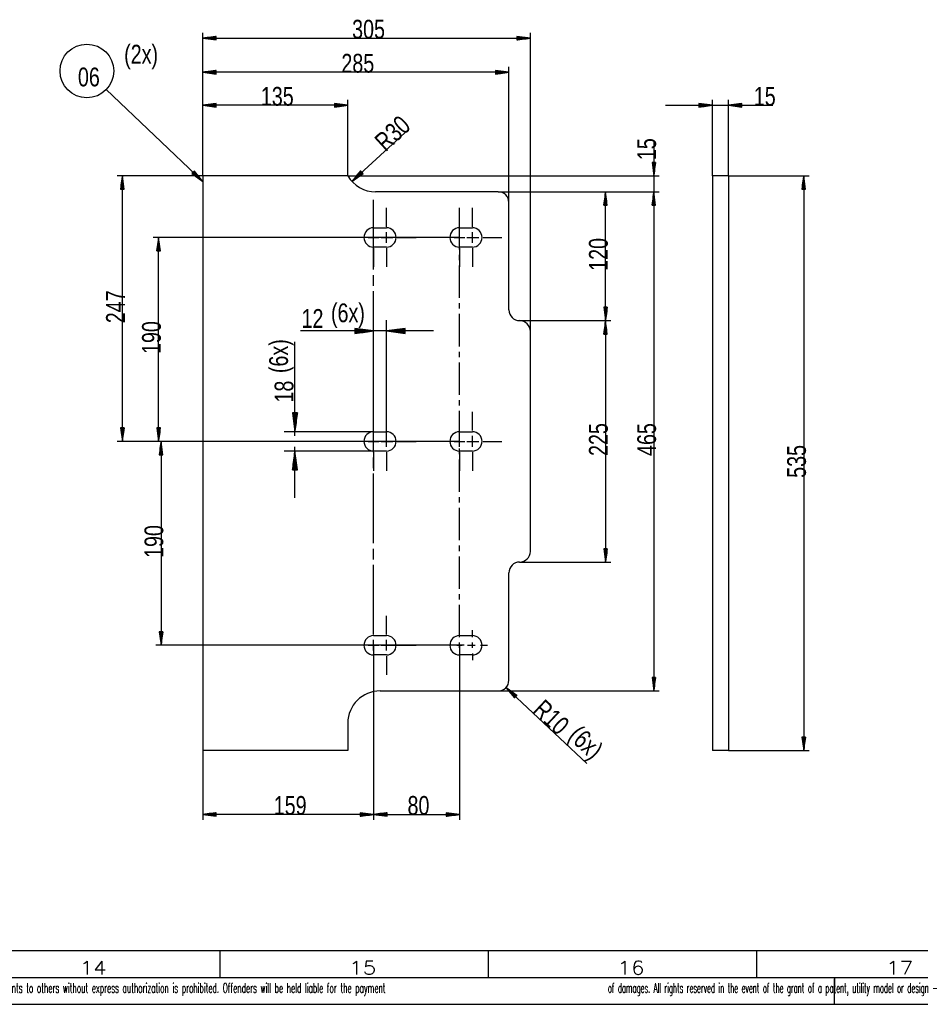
# Model space of a CAD drawing. Header units: millimetres. Extents: x -6 to 1189, y -6 to 841.
# Tile 17 of 23: x 657 to 825, y 0 to 183. Entities that reach past the tile are written whole.
import ezdxf

# ---------------------------------------------------------------- set-up
doc = ezdxf.new("R2010")
doc.units = ezdxf.units.MM
doc.layers.add('201', color=7, linetype='Continuous')
doc.styles.add('SEACAD_Arial', font='arial.ttf', dxfattribs={"width": 0.75})
doc.styles.add('SEACAD_simplex_shx', font='simplex.shx', dxfattribs={"width": 1.025})

msp = doc.modelspace()

# ---------------------------------------------------------------- linework, layer by layer
at = {"layer": '201', "color": 7, "linetype": 'Continuous'}
for p, q in [((691.36, 154.37), (691.36, 181.03)), ((693.86, 180.36), (691.36, 180.03)), ((691.36, 180.03), (752.36, 180.03)), ((691.36, 180.03), (693.86, 179.7)), ((693.86, 180.03), (691.36, 180.03)), ((693.86, 180.03), (691.36, 180.03)), ((693.86, 180.08), (691.75, 180.08)), ((693.86, 179.98), (691.75, 179.98)), ((693.86, 180.13), (692.13, 180.13)), ((693.86, 179.93), (692.13, 179.93)), ((693.86, 180.18), (692.52, 180.18)), ((693.86, 179.88), (692.52, 179.88)), ((693.86, 180.23), (692.91, 180.23)), ((693.86, 179.83), (692.91, 179.83)), ((693.86, 180.28), (693.29, 180.28)), ((693.86, 180.34), (693.68, 180.34)), ((693.86, 180.34), (693.68, 180.34)), ((693.86, 179.7), (693.86, 180.36)), ((752.36, 180.03), (749.86, 180.36)), ((749.86, 180.36), (749.86, 179.7)), ((749.86, 180.34), (750.05, 180.34)), ((749.86, 180.34), (750.05, 180.34)), ((749.86, 180.28), (750.43, 180.28)), ((749.86, 180.23), (750.82, 180.23)), ((749.86, 180.18), (751.2, 180.18)), ((749.86, 180.13), (751.59, 180.13)), ((749.86, 180.08), (751.98, 180.08)), ((749.86, 179.7), (752.36, 180.03)), ((749.86, 180.03), (752.36, 180.03)), ((749.86, 180.03), (752.36, 180.03)), ((749.86, 179.98), (751.98, 179.98)), ((749.86, 179.93), (751.59, 179.93)), ((749.86, 179.88), (751.2, 179.88)), ((749.86, 179.83), (750.82, 179.83)), ((752.36, 125.4), (752.36, 181.03)), ((693.86, 179.78), (693.29, 179.78)), ((693.86, 179.73), (693.68, 179.73)), ((693.86, 179.73), (693.68, 179.73)), ((749.86, 179.78), (750.43, 179.78)), ((749.86, 179.73), (750.05, 179.73)), ((749.86, 179.73), (750.05, 179.73)), ((691.36, 154.37), (691.36, 174.68)), ((748.36, 149.4), (748.36, 174.68)), ((693.86, 174.01), (691.36, 173.68)), ((748.36, 173.68), (691.36, 173.68)), ((691.36, 173.68), (693.86, 173.35)), ((693.86, 173.68), (691.36, 173.68)), ((693.86, 173.68), (691.36, 173.68)), ((693.86, 173.73), (691.75, 173.73)), ((693.86, 173.63), (691.75, 173.63)), ((693.86, 173.78), (692.13, 173.78)), ((693.86, 173.57), (692.13, 173.57)), ((693.86, 173.83), (692.52, 173.83)), ((693.86, 173.52), (692.52, 173.52)), ((693.86, 173.88), (692.91, 173.88)), ((693.86, 173.47), (692.91, 173.47)), ((693.86, 173.93), (693.29, 173.93)), ((693.86, 173.42), (693.29, 173.42)), ((693.86, 173.98), (693.68, 173.98)), ((693.86, 173.98), (693.68, 173.98)), ((693.86, 173.37), (693.68, 173.37)), ((693.86, 173.37), (693.68, 173.37)), ((693.86, 173.35), (693.86, 174.01)), ((748.36, 173.68), (745.86, 174.01)), ((745.86, 174.01), (745.86, 173.35)), ((745.86, 173.98), (746.05, 173.98)), ((745.86, 173.98), (746.05, 173.98)), ((745.86, 173.93), (746.43, 173.93)), ((745.86, 173.88), (746.82, 173.88)), ((745.86, 173.83), (747.2, 173.83)), ((745.86, 173.78), (747.59, 173.78)), ((745.86, 173.73), (747.98, 173.73)), ((745.86, 173.35), (748.36, 173.68)), ((745.86, 173.68), (748.36, 173.68)), ((745.86, 173.68), (748.36, 173.68)), ((745.86, 173.63), (747.98, 173.63)), ((745.86, 173.57), (747.59, 173.57)), ((745.86, 173.52), (747.2, 173.52)), ((745.86, 173.47), (746.82, 173.47)), ((745.86, 173.42), (746.43, 173.42)), ((745.86, 173.37), (746.05, 173.37)), ((745.86, 173.37), (746.05, 173.37)), ((691.36, 153.3), (673.37, 170.47)), ((691.36, 154.37), (691.36, 168.52)), ((693.86, 167.85), (691.36, 167.52)), ((718.36, 167.52), (691.36, 167.52)), ((691.36, 167.52), (693.86, 167.19)), ((693.86, 167.52), (691.36, 167.52)), ((693.86, 167.52), (691.36, 167.52)), ((693.86, 167.57), (691.75, 167.57)), ((693.86, 167.47), (691.75, 167.47)), ((693.86, 167.62), (692.13, 167.62)), ((693.86, 167.42), (692.13, 167.42)), ((693.86, 167.67), (692.52, 167.67)), ((693.86, 167.37), (692.52, 167.37)), ((693.86, 167.72), (692.91, 167.72)), ((693.86, 167.32), (692.91, 167.32)), ((693.86, 167.77), (693.29, 167.77)), ((693.86, 167.27), (693.29, 167.27)), ((693.86, 167.82), (693.68, 167.82)), ((693.86, 167.82), (693.68, 167.82)), ((693.86, 167.22), (693.68, 167.22)), ((693.86, 167.22), (693.68, 167.22)), ((693.86, 167.19), (693.86, 167.85)), ((718.36, 167.52), (715.86, 167.85)), ((715.86, 167.85), (715.86, 167.19)), ((715.86, 167.82), (716.05, 167.82)), ((715.86, 167.82), (716.05, 167.82)), ((715.86, 167.77), (716.43, 167.77)), ((715.86, 167.72), (716.82, 167.72)), ((715.86, 167.67), (717.2, 167.67)), ((715.86, 167.62), (717.59, 167.62)), ((715.86, 167.57), (717.98, 167.57)), ((715.86, 167.19), (718.36, 167.52)), ((715.86, 167.52), (718.36, 167.52)), ((715.86, 167.52), (718.36, 167.52)), ((715.86, 167.47), (717.98, 167.47)), ((715.86, 167.42), (717.59, 167.42)), ((715.86, 167.37), (717.2, 167.37)), ((715.86, 167.32), (716.82, 167.32)), ((715.86, 167.27), (716.43, 167.27)), ((715.86, 167.22), (716.05, 167.22)), ((715.86, 167.22), (716.05, 167.22)), ((718.36, 154.37), (718.36, 168.52)), ((777.52, 167.52), (797.53, 167.52)), ((786.27, 167.52), (783.77, 167.85)), ((783.77, 167.85), (783.77, 167.19)), ((783.77, 167.82), (783.96, 167.82)), ((783.77, 167.82), (783.96, 167.82)), ((783.77, 167.77), (784.34, 167.77)), ((783.77, 167.72), (784.73, 167.72)), ((783.77, 167.67), (785.11, 167.67)), ((783.77, 167.62), (785.5, 167.62)), ((783.77, 167.57), (785.89, 167.57)), ((783.77, 167.19), (786.27, 167.52)), ((783.77, 167.52), (786.27, 167.52)), ((783.77, 167.52), (786.27, 167.52)), ((783.77, 167.47), (785.89, 167.47)), ((783.77, 167.42), (785.5, 167.42)), ((783.77, 167.37), (785.11, 167.37)), ((783.77, 167.32), (784.73, 167.32)), ((783.77, 167.27), (784.34, 167.27)), ((783.77, 167.22), (783.96, 167.22)), ((783.77, 167.22), (783.96, 167.22)), ((786.27, 154.37), (786.27, 168.52)), ((789.27, 154.37), (789.27, 168.52)), ((791.77, 167.85), (789.27, 167.52)), ((789.27, 167.52), (791.77, 167.19)), ((791.77, 167.52), (789.27, 167.52)), ((791.77, 167.52), (789.27, 167.52)), ((791.77, 167.57), (789.66, 167.57)), ((791.77, 167.47), (789.66, 167.47)), ((791.77, 167.62), (790.04, 167.62)), ((791.77, 167.42), (790.04, 167.42)), ((791.77, 167.67), (790.43, 167.67)), ((791.77, 167.37), (790.43, 167.37)), ((791.77, 167.72), (790.82, 167.72)), ((791.77, 167.32), (790.82, 167.32)), ((791.77, 167.77), (791.2, 167.77)), ((791.77, 167.27), (791.2, 167.27)), ((791.77, 167.82), (791.59, 167.82)), ((791.77, 167.82), (791.59, 167.82)), ((791.77, 167.22), (791.59, 167.22)), ((791.77, 167.22), (791.59, 167.22)), ((791.77, 167.19), (791.77, 167.85)), ((719.12, 153.34), (729.72, 163.08)), ((775.36, 160.88), (775.36, 142.65)), ((775.69, 156.87), (775.03, 156.87)), ((775.03, 156.87), (775.36, 154.37)), ((775.06, 156.87), (775.06, 156.68)), ((775.06, 156.87), (775.06, 156.68)), ((775.11, 156.87), (775.11, 156.3)), ((775.16, 156.87), (775.16, 155.91)), ((775.21, 156.87), (775.21, 155.53)), ((775.26, 156.87), (775.26, 155.14)), ((775.31, 156.87), (775.31, 154.76)), ((775.36, 154.37), (775.69, 156.87)), ((775.36, 156.87), (775.36, 154.37)), ((775.36, 156.87), (775.36, 154.37)), ((775.41, 156.87), (775.41, 154.76)), ((775.46, 156.87), (775.46, 155.14)), ((775.51, 156.87), (775.51, 155.53)), ((775.56, 156.87), (775.56, 155.91)), ((775.62, 156.87), (775.62, 156.3)), ((775.67, 156.87), (775.67, 156.68)), ((775.67, 156.87), (775.67, 156.68)), ((691.36, 154.37), (675.36, 154.37)), ((676.36, 154.37), (676.03, 151.87)), ((676.36, 104.9), (676.36, 154.37)), ((676.69, 151.87), (676.36, 154.37)), ((676.36, 151.87), (676.36, 154.37)), ((676.36, 151.87), (676.36, 154.37)), ((689.78, 155.26), (689.33, 154.79)), ((689.33, 154.79), (691.36, 153.3)), ((689.34, 154.8), (689.48, 154.68)), ((689.34, 154.8), (689.48, 154.68)), ((689.38, 154.84), (689.79, 154.45)), ((689.41, 154.88), (690.1, 154.22)), ((689.45, 154.91), (690.42, 153.99)), ((689.48, 154.95), (690.73, 153.76)), ((689.52, 154.99), (691.05, 153.53)), ((689.55, 155.03), (691.36, 153.3)), ((689.55, 155.03), (691.36, 153.3)), ((689.59, 155.06), (691.12, 153.6)), ((689.62, 155.1), (690.87, 153.91)), ((689.66, 155.14), (690.63, 154.21)), ((689.69, 155.17), (690.39, 154.51)), ((689.73, 155.21), (690.14, 154.81)), ((689.76, 155.25), (689.9, 155.12)), ((689.76, 155.25), (689.9, 155.12)), ((691.36, 153.3), (689.78, 155.26)), ((691.36, 154.37), (691.36, 47.3)), ((718.36, 154.37), (691.36, 154.37)), ((718.36, 154.37), (776.36, 154.37)), ((720.74, 155.28), (719.12, 153.34)), ((720.96, 155.03), (719.12, 153.34)), ((720.96, 155.03), (719.12, 153.34)), ((719.12, 153.34), (721.19, 154.79)), ((720.93, 155.07), (719.37, 153.64)), ((721, 155), (719.44, 153.56)), ((720.89, 155.11), (719.62, 153.94)), ((721.03, 154.96), (719.76, 153.79)), ((720.86, 155.15), (719.87, 154.24)), ((721.07, 154.92), (720.08, 154.01)), ((720.83, 155.18), (720.12, 154.54)), ((720.79, 155.22), (720.37, 154.83)), ((721.1, 154.88), (720.4, 154.24)), ((720.76, 155.26), (720.62, 155.13)), ((720.76, 155.26), (720.62, 155.13)), ((721.13, 154.85), (720.71, 154.46)), ((721.19, 154.79), (720.74, 155.28)), ((721.17, 154.81), (721.03, 154.68)), ((721.17, 154.81), (721.03, 154.68)), ((786.27, 154.37), (786.27, 47.3)), ((789.27, 154.37), (786.27, 154.37)), ((789.27, 154.37), (804.29, 154.37)), ((789.27, 154.37), (789.27, 47.3)), ((803.29, 154.37), (802.96, 151.87)), ((803.29, 154.37), (803.29, 47.3)), ((803.62, 151.87), (803.29, 154.37)), ((803.29, 151.87), (803.29, 154.37)), ((803.29, 151.87), (803.29, 154.37)), ((676.11, 151.87), (676.11, 152.44)), ((676.16, 151.87), (676.16, 152.83)), ((676.21, 151.87), (676.21, 153.21)), ((676.26, 151.87), (676.26, 153.6)), ((676.31, 151.87), (676.31, 153.98)), ((676.41, 151.87), (676.41, 153.98)), ((676.46, 151.87), (676.46, 153.6)), ((676.51, 151.87), (676.51, 153.21)), ((676.56, 151.87), (676.56, 152.83)), ((676.62, 151.87), (676.62, 152.44)), ((803.04, 151.87), (803.04, 152.44)), ((803.09, 151.87), (803.09, 152.83)), ((803.14, 151.87), (803.14, 153.21)), ((803.19, 151.87), (803.19, 153.6)), ((803.24, 151.87), (803.24, 153.98)), ((803.34, 151.87), (803.34, 153.98)), ((803.39, 151.87), (803.39, 153.6)), ((803.44, 151.87), (803.44, 153.21)), ((803.49, 151.87), (803.49, 152.83)), ((803.55, 151.87), (803.55, 152.44)), ((676.03, 151.87), (676.69, 151.87)), ((676.06, 151.87), (676.06, 152.05)), ((676.06, 151.87), (676.06, 152.05)), ((676.67, 151.87), (676.67, 152.05)), ((676.67, 151.87), (676.67, 152.05)), ((746.36, 151.4), (723.54, 151.4)), ((746.36, 151.4), (767.37, 151.4)), ((746.36, 151.4), (776.36, 151.4)), ((746.36, 151.4), (776.36, 151.4)), ((766.37, 151.4), (766.05, 148.9)), ((766.27, 148.9), (766.27, 150.63)), ((766.32, 148.9), (766.32, 151.02)), ((766.37, 127.4), (766.37, 151.4)), ((766.7, 148.9), (766.37, 151.4)), ((766.37, 148.9), (766.37, 151.4)), ((766.37, 148.9), (766.37, 151.4)), ((766.43, 148.9), (766.43, 151.02)), ((766.48, 148.9), (766.48, 150.63)), ((775.36, 151.4), (775.03, 148.9)), ((775.36, 151.4), (775.03, 148.9)), ((775.26, 148.9), (775.26, 150.63)), ((775.26, 148.9), (775.26, 150.63)), ((775.31, 148.9), (775.31, 151.02)), ((775.31, 148.9), (775.31, 151.02)), ((775.36, 151.4), (775.36, 58.4)), ((775.69, 148.9), (775.36, 151.4)), ((775.36, 148.9), (775.36, 151.4)), ((775.36, 148.9), (775.36, 151.4)), ((775.69, 148.9), (775.36, 151.4)), ((775.36, 148.9), (775.36, 151.4)), ((775.36, 148.9), (775.36, 151.4)), ((775.41, 148.9), (775.41, 151.02)), ((775.41, 148.9), (775.41, 151.02)), ((775.46, 148.9), (775.46, 150.63)), ((775.46, 148.9), (775.46, 150.63)), ((802.96, 151.87), (803.62, 151.87)), ((802.99, 151.87), (802.99, 152.05)), ((802.99, 151.87), (802.99, 152.05)), ((803.6, 151.87), (803.6, 152.05)), ((803.6, 151.87), (803.6, 152.05)), ((723.16, 136.9), (723.16, 149.9)), ((748.36, 129.4), (748.36, 149.4)), ((766.05, 148.9), (766.7, 148.9)), ((766.07, 148.9), (766.07, 149.09)), ((766.07, 148.9), (766.07, 149.09)), ((766.12, 148.9), (766.12, 149.47)), ((766.17, 148.9), (766.17, 149.86)), ((766.22, 148.9), (766.22, 150.24)), ((766.53, 148.9), (766.53, 150.24)), ((766.58, 148.9), (766.58, 149.86)), ((766.63, 148.9), (766.63, 149.47)), ((766.68, 148.9), (766.68, 149.09)), ((766.68, 148.9), (766.68, 149.09)), ((775.03, 148.9), (775.69, 148.9)), ((775.03, 148.9), (775.69, 148.9)), ((775.06, 148.9), (775.06, 149.09)), ((775.06, 148.9), (775.06, 149.09)), ((775.06, 148.9), (775.06, 149.09)), ((775.06, 148.9), (775.06, 149.09)), ((775.11, 148.9), (775.11, 149.47)), ((775.11, 148.9), (775.11, 149.47)), ((775.16, 148.9), (775.16, 149.86)), ((775.16, 148.9), (775.16, 149.86)), ((775.21, 148.9), (775.21, 150.24)), ((775.21, 148.9), (775.21, 150.24)), ((775.51, 148.9), (775.51, 150.24)), ((775.51, 148.9), (775.51, 150.24)), ((775.56, 148.9), (775.56, 149.86)), ((775.56, 148.9), (775.56, 149.86)), ((775.62, 148.9), (775.62, 149.47)), ((775.62, 148.9), (775.62, 149.47)), ((775.67, 148.9), (775.67, 149.09)), ((775.67, 148.9), (775.67, 149.09)), ((775.67, 148.9), (775.67, 149.09)), ((775.67, 148.9), (775.67, 149.09)), ((723.16, 144.9), (723.16, 148.4)), ((725.56, 144.9), (725.56, 148.4)), ((739.16, 144.9), (739.16, 148.4)), ((741.56, 144.9), (741.56, 148.4)), ((739.16, 140.67), (739.16, 146.7)), ((723.16, 144.7), (725.56, 144.7)), ((723.16, 141.9), (723.16, 143.9)), ((725.56, 141.9), (725.56, 143.9)), ((739.16, 144.7), (741.56, 144.7)), ((739.16, 141.9), (739.16, 143.9)), ((741.56, 141.9), (741.56, 143.9)), ((739.16, 142.9), (682.11, 142.9)), ((683.11, 142.9), (682.78, 140.4)), ((682.91, 140.4), (682.91, 141.36)), ((682.96, 140.4), (682.96, 141.74)), ((683.01, 140.4), (683.01, 142.13)), ((683.06, 140.4), (683.06, 142.52)), ((683.11, 104.9), (683.11, 142.9)), ((683.44, 140.4), (683.11, 142.9)), ((683.11, 140.4), (683.11, 142.9)), ((683.11, 140.4), (683.11, 142.9)), ((683.16, 140.4), (683.16, 142.52)), ((683.21, 140.4), (683.21, 142.13)), ((683.26, 140.4), (683.26, 141.74)), ((683.31, 140.4), (683.31, 141.36)), ((721.16, 142.9), (717.66, 142.9)), ((722.16, 142.9), (724.16, 142.9)), ((724.56, 142.9), (726.56, 142.9)), ((725.16, 142.9), (726.76, 142.9)), ((727.56, 142.9), (731.06, 142.9)), ((737.16, 142.9), (733.66, 142.9)), ((738.16, 142.9), (740.16, 142.9)), ((740.56, 142.9), (742.56, 142.9)), ((741.16, 142.9), (742.76, 142.9)), ((743.56, 142.9), (747.06, 142.9)), ((682.78, 140.4), (683.44, 140.4)), ((682.8, 140.4), (682.8, 140.59)), ((682.8, 140.4), (682.8, 140.59)), ((682.86, 140.4), (682.86, 140.97)), ((683.36, 140.4), (683.36, 140.97)), ((683.41, 140.4), (683.41, 140.59)), ((683.41, 140.4), (683.41, 140.59)), ((725.56, 141.1), (723.16, 141.1)), ((723.16, 140.9), (723.16, 137.4)), ((725.56, 140.9), (725.56, 137.4)), ((741.56, 141.1), (739.16, 141.1)), ((739.16, 140.9), (739.16, 137.4)), ((739.16, 138.67), (739.16, 139.67)), ((741.56, 140.9), (741.56, 137.4)), ((739.16, 131.64), (739.16, 137.67)), ((723.16, 133.9), (723.16, 135.9)), ((723.16, 119.9), (723.16, 132.9)), ((739.16, 129.64), (739.16, 130.64)), ((739.16, 122.6), (739.16, 128.64)), ((766.7, 129.9), (766.05, 129.9)), ((766.05, 129.9), (766.37, 127.4)), ((766.07, 129.9), (766.07, 129.72)), ((766.07, 129.9), (766.07, 129.72)), ((766.12, 129.9), (766.12, 129.33)), ((766.17, 129.9), (766.17, 128.95)), ((766.22, 129.9), (766.22, 128.56)), ((766.27, 129.9), (766.27, 128.17)), ((766.32, 129.9), (766.32, 127.79)), ((766.37, 127.4), (766.7, 129.9)), ((766.37, 129.9), (766.37, 127.4)), ((766.37, 129.9), (766.37, 127.4)), ((766.43, 129.9), (766.43, 127.79)), ((766.48, 129.9), (766.48, 128.17)), ((766.53, 129.9), (766.53, 128.56)), ((766.58, 129.9), (766.58, 128.95)), ((766.63, 129.9), (766.63, 129.33)), ((766.68, 129.9), (766.68, 129.72)), ((766.68, 129.9), (766.68, 129.72)), ((723.16, 104.9), (723.16, 127.47)), ((725.56, 104.9), (725.56, 127.47)), ((750.36, 127.4), (767.37, 127.4)), ((750.36, 127.4), (767.37, 127.4)), ((766.37, 127.4), (766.05, 124.9)), ((766.27, 124.9), (766.27, 126.63)), ((766.32, 124.9), (766.32, 127.02)), ((766.37, 127.4), (766.37, 82.4)), ((766.7, 124.9), (766.37, 127.4)), ((766.37, 124.9), (766.37, 127.4)), ((766.37, 124.9), (766.37, 127.4)), ((766.43, 124.9), (766.43, 127.02)), ((766.48, 124.9), (766.48, 126.63)), ((734.31, 125.47), (709.56, 125.47)), ((723.16, 125.47), (719.66, 125.93)), ((719.66, 125.93), (719.66, 125.01)), ((719.66, 125.93), (719.69, 125.93)), ((719.66, 125.93), (719.69, 125.93)), ((719.66, 125.88), (720.07, 125.88)), ((719.66, 125.82), (720.46, 125.82)), ((719.66, 125.77), (720.85, 125.77)), ((719.66, 125.72), (721.23, 125.72)), ((719.66, 125.67), (721.62, 125.67)), ((719.66, 125.62), (722, 125.62)), ((719.66, 125.57), (722.39, 125.57)), ((719.66, 125.52), (722.78, 125.52)), ((719.66, 125.01), (723.16, 125.47)), ((719.66, 125.47), (723.16, 125.47)), ((719.66, 125.47), (723.16, 125.47)), ((719.66, 125.42), (722.78, 125.42)), ((719.66, 125.37), (722.39, 125.37)), ((719.66, 125.32), (722, 125.32)), ((719.66, 125.27), (721.62, 125.27)), ((719.66, 125.21), (721.23, 125.21)), ((719.66, 125.16), (720.85, 125.16)), ((719.66, 125.11), (720.46, 125.11)), ((719.66, 125.06), (720.07, 125.06)), ((719.66, 125.01), (719.69, 125.01)), ((719.66, 125.01), (719.69, 125.01)), ((729.06, 125.93), (725.56, 125.47)), ((725.56, 125.47), (729.06, 125.01)), ((729.06, 125.47), (725.56, 125.47)), ((729.06, 125.47), (725.56, 125.47)), ((729.06, 125.52), (725.95, 125.52)), ((729.06, 125.42), (725.95, 125.42)), ((729.06, 125.57), (726.33, 125.57)), ((729.06, 125.37), (726.33, 125.37)), ((729.06, 125.62), (726.72, 125.62)), ((729.06, 125.32), (726.72, 125.32)), ((729.06, 125.67), (727.11, 125.67)), ((729.06, 125.27), (727.11, 125.27)), ((729.06, 125.72), (727.49, 125.72)), ((729.06, 125.21), (727.49, 125.21)), ((729.06, 125.77), (727.88, 125.77)), ((729.06, 125.16), (727.88, 125.16)), ((729.06, 125.82), (728.26, 125.82)), ((729.06, 125.11), (728.26, 125.11)), ((729.06, 125.88), (728.65, 125.88)), ((729.06, 125.06), (728.65, 125.06)), ((729.06, 125.93), (729.03, 125.93)), ((729.06, 125.93), (729.03, 125.93)), ((729.06, 125.01), (729.03, 125.01)), ((729.06, 125.01), (729.03, 125.01)), ((729.06, 125.01), (729.06, 125.93)), ((752.36, 84.4), (752.36, 125.4)), ((766.05, 124.9), (766.7, 124.9)), ((766.07, 124.9), (766.07, 125.09)), ((766.07, 124.9), (766.07, 125.09)), ((766.12, 124.9), (766.12, 125.47)), ((766.17, 124.9), (766.17, 125.86)), ((766.22, 124.9), (766.22, 126.24)), ((766.53, 124.9), (766.53, 126.24)), ((766.58, 124.9), (766.58, 125.86)), ((766.63, 124.9), (766.63, 125.47)), ((766.68, 124.9), (766.68, 125.09)), ((766.68, 124.9), (766.68, 125.09)), ((708.51, 105.9), (708.51, 123.43)), ((739.16, 120.6), (739.16, 121.6)), ((739.16, 113.57), (739.16, 119.6)), ((723.16, 116.9), (723.16, 118.9)), ((723.16, 102.9), (723.16, 115.9)), ((739.16, 111.57), (739.16, 112.57)), ((708.97, 110.2), (708.04, 110.2)), ((708.04, 110.2), (708.51, 106.7)), ((708.05, 110.2), (708.05, 110.17)), ((708.05, 110.2), (708.05, 110.17)), ((708.1, 110.2), (708.1, 109.79)), ((708.15, 110.2), (708.15, 109.4)), ((708.2, 110.2), (708.2, 109.02)), ((708.25, 110.2), (708.25, 108.63)), ((708.3, 110.2), (708.3, 108.25)), ((708.35, 110.2), (708.35, 107.86)), ((708.4, 110.2), (708.4, 107.47)), ((708.45, 110.2), (708.45, 107.09)), ((708.51, 106.7), (708.97, 110.2)), ((708.51, 110.2), (708.51, 106.7)), ((708.51, 110.2), (708.51, 106.7)), ((708.56, 110.2), (708.56, 107.09)), ((708.61, 110.2), (708.61, 107.47)), ((708.66, 110.2), (708.66, 107.86)), ((708.71, 110.2), (708.71, 108.25)), ((708.76, 110.2), (708.76, 108.63)), ((708.81, 110.2), (708.81, 109.02)), ((708.86, 110.2), (708.86, 109.4)), ((708.91, 110.2), (708.91, 109.79)), ((708.96, 110.2), (708.96, 110.17)), ((708.96, 110.2), (708.96, 110.17)), ((723.16, 106.9), (723.16, 110.4)), ((725.56, 106.9), (725.56, 110.4)), ((739.16, 104.54), (739.16, 110.57)), ((739.16, 106.9), (739.16, 110.4)), ((741.56, 106.9), (741.56, 110.4)), ((676.69, 107.4), (676.03, 107.4)), ((676.03, 107.4), (676.36, 104.9)), ((676.06, 107.4), (676.06, 107.22)), ((676.06, 107.4), (676.06, 107.22)), ((676.11, 107.4), (676.11, 106.83)), ((676.16, 107.4), (676.16, 106.45)), ((676.21, 107.4), (676.21, 106.06)), ((676.26, 107.4), (676.26, 105.67)), ((676.31, 107.4), (676.31, 105.29)), ((676.36, 104.9), (676.69, 107.4)), ((676.36, 107.4), (676.36, 104.9)), ((676.36, 107.4), (676.36, 104.9)), ((676.41, 107.4), (676.41, 105.29)), ((676.46, 107.4), (676.46, 105.67)), ((676.51, 107.4), (676.51, 106.06)), ((676.56, 107.4), (676.56, 106.45)), ((676.62, 107.4), (676.62, 106.83)), ((676.67, 107.4), (676.67, 107.22)), ((676.67, 107.4), (676.67, 107.22)), ((683.44, 107.4), (682.78, 107.4)), ((682.78, 107.4), (683.11, 104.9)), ((682.8, 107.4), (682.8, 107.22)), ((682.8, 107.4), (682.8, 107.22)), ((682.86, 107.4), (682.86, 106.83)), ((682.91, 107.4), (682.91, 106.45)), ((682.96, 107.4), (682.96, 106.06)), ((683.01, 107.4), (683.01, 105.67)), ((683.06, 107.4), (683.06, 105.29)), ((683.11, 104.9), (683.44, 107.4)), ((683.11, 107.4), (683.11, 104.9)), ((683.11, 107.4), (683.11, 104.9)), ((683.16, 107.4), (683.16, 105.29)), ((683.21, 107.4), (683.21, 105.67)), ((683.26, 107.4), (683.26, 106.06)), ((683.31, 107.4), (683.31, 106.45)), ((683.36, 107.4), (683.36, 106.83)), ((683.41, 107.4), (683.41, 107.22)), ((683.41, 107.4), (683.41, 107.22)), ((723.16, 106.7), (706.51, 106.7)), ((723.16, 106.7), (725.56, 106.7)), ((739.16, 106.7), (741.56, 106.7)), ((739.16, 104.9), (675.36, 104.9)), ((723.16, 104.9), (682.11, 104.9)), ((723.16, 104.9), (682.57, 104.9)), ((683.57, 104.9), (683.24, 102.4)), ((683.57, 104.9), (683.57, 66.9)), ((683.9, 102.4), (683.57, 104.9)), ((683.57, 102.4), (683.57, 104.9)), ((683.57, 102.4), (683.57, 104.9)), ((721.16, 104.9), (717.66, 104.9)), ((722.16, 104.9), (724.16, 104.9)), ((723.16, 103.9), (723.16, 105.9)), ((724.56, 104.9), (726.56, 104.9)), ((725.16, 104.9), (726.76, 104.9)), ((725.56, 103.9), (725.56, 105.9)), ((727.56, 104.9), (731.06, 104.9)), ((737.16, 104.9), (733.66, 104.9)), ((738.16, 104.9), (740.16, 104.9)), ((739.16, 103.9), (739.16, 105.9)), ((740.56, 104.9), (742.56, 104.9)), ((741.16, 104.9), (742.76, 104.9)), ((741.56, 103.9), (741.56, 105.9)), ((743.56, 104.9), (747.06, 104.9)), ((683.32, 102.4), (683.32, 102.97)), ((683.37, 102.4), (683.37, 103.36)), ((683.42, 102.4), (683.42, 103.74)), ((683.47, 102.4), (683.47, 104.13)), ((683.52, 102.4), (683.52, 104.52)), ((683.62, 102.4), (683.62, 104.52)), ((683.67, 102.4), (683.67, 104.13)), ((683.73, 102.4), (683.73, 103.74)), ((683.78, 102.4), (683.78, 103.36)), ((683.83, 102.4), (683.83, 102.97)), ((723.16, 103.1), (706.51, 103.1)), ((708.51, 103.1), (708.04, 99.6)), ((708.51, 94.35), (708.51, 103.9)), ((708.97, 99.6), (708.51, 103.1)), ((708.51, 99.6), (708.51, 103.1)), ((708.51, 99.6), (708.51, 103.1)), ((725.56, 103.1), (723.16, 103.1)), ((723.16, 102.9), (723.16, 99.4)), ((725.56, 102.9), (725.56, 99.4)), ((739.16, 102.54), (739.16, 103.54)), ((741.56, 103.1), (739.16, 103.1)), ((739.16, 102.9), (739.16, 99.4)), ((741.56, 102.9), (741.56, 99.4)), ((683.24, 102.4), (683.9, 102.4)), ((683.27, 102.4), (683.27, 102.59)), ((683.27, 102.4), (683.27, 102.59)), ((683.88, 102.4), (683.88, 102.59)), ((683.88, 102.4), (683.88, 102.59)), ((708.25, 99.6), (708.25, 101.17)), ((708.3, 99.6), (708.3, 101.56)), ((708.35, 99.6), (708.35, 101.94)), ((708.4, 99.6), (708.4, 102.33)), ((708.45, 99.6), (708.45, 102.72)), ((708.56, 99.6), (708.56, 102.72)), ((708.61, 99.6), (708.61, 102.33)), ((708.66, 99.6), (708.66, 101.94)), ((708.71, 99.6), (708.71, 101.56)), ((708.76, 99.6), (708.76, 101.17)), ((723.16, 99.9), (723.16, 101.9)), ((739.16, 95.5), (739.16, 101.54)), ((708.04, 99.6), (708.97, 99.6)), ((708.05, 99.6), (708.05, 99.63)), ((708.05, 99.6), (708.05, 99.63)), ((708.1, 99.6), (708.1, 100.02)), ((708.15, 99.6), (708.15, 100.4)), ((708.2, 99.6), (708.2, 100.79)), ((708.81, 99.6), (708.81, 100.79)), ((708.86, 99.6), (708.86, 100.4)), ((708.91, 99.6), (708.91, 100.02)), ((708.96, 99.6), (708.96, 99.63)), ((708.96, 99.6), (708.96, 99.63)), ((723.16, 85.9), (723.16, 98.9)), ((739.16, 93.5), (739.16, 94.5)), ((739.16, 86.47), (739.16, 92.5)), ((723.16, 82.9), (723.16, 84.9)), ((739.16, 84.47), (739.16, 85.47)), ((766.7, 84.9), (766.05, 84.9)), ((766.05, 84.9), (766.37, 82.4)), ((766.07, 84.9), (766.07, 84.72)), ((766.07, 84.9), (766.07, 84.72)), ((766.12, 84.9), (766.12, 84.33)), ((766.17, 84.9), (766.17, 83.95)), ((766.22, 84.9), (766.22, 83.56)), ((766.27, 84.9), (766.27, 83.17)), ((766.32, 84.9), (766.32, 82.79)), ((766.37, 82.4), (766.7, 84.9)), ((766.37, 84.9), (766.37, 82.4)), ((766.37, 84.9), (766.37, 82.4)), ((766.43, 84.9), (766.43, 82.79)), ((766.48, 84.9), (766.48, 83.17)), ((766.53, 84.9), (766.53, 83.56)), ((766.58, 84.9), (766.58, 83.95)), ((766.63, 84.9), (766.63, 84.33)), ((766.68, 84.9), (766.68, 84.72)), ((766.68, 84.9), (766.68, 84.72)), ((739.16, 77.44), (739.16, 83.47)), ((723.16, 68.9), (723.16, 81.9)), ((750.36, 82.4), (767.37, 82.4)), ((748.36, 60.4), (748.36, 80.4)), ((739.16, 75.44), (739.16, 76.44)), ((739.16, 68.4), (739.16, 74.44)), ((725.56, 68.9), (725.56, 72.4)), ((683.9, 69.4), (683.24, 69.4)), ((683.24, 69.4), (683.57, 66.9)), ((683.27, 69.4), (683.27, 69.22)), ((683.27, 69.4), (683.27, 69.22)), ((683.32, 69.4), (683.32, 68.83)), ((683.37, 69.4), (683.37, 68.45)), ((683.42, 69.4), (683.42, 68.06)), ((683.47, 69.4), (683.47, 67.67)), ((683.52, 69.4), (683.52, 67.29)), ((683.57, 66.9), (683.9, 69.4)), ((683.57, 69.4), (683.57, 66.9)), ((683.57, 69.4), (683.57, 66.9)), ((683.62, 69.4), (683.62, 67.29)), ((683.67, 69.4), (683.67, 67.67)), ((683.73, 69.4), (683.73, 68.06)), ((683.78, 69.4), (683.78, 68.45)), ((683.83, 69.4), (683.83, 68.83)), ((683.88, 69.4), (683.88, 69.22)), ((683.88, 69.4), (683.88, 69.22)), ((723.16, 68.7), (725.56, 68.7)), ((723.16, 65.9), (723.16, 67.9)), ((725.56, 65.9), (725.56, 67.9)), ((739.16, 68.7), (741.56, 68.7)), ((741.56, 68.4), (741.56, 69.7)), ((739.16, 66.9), (682.57, 66.9)), ((721.16, 66.9), (717.66, 66.9)), ((723.56, 66.9), (720.06, 66.9)), ((722.16, 66.9), (724.16, 66.9)), ((723.16, 66.9), (723.16, 34.37)), ((723.16, 66.9), (723.16, 34.37)), ((724.56, 66.9), (726.56, 66.9)), ((725.16, 66.9), (728.66, 66.9)), ((727.56, 66.9), (731.06, 66.9)), ((737.66, 66.9), (736.36, 66.9)), ((738.66, 66.9), (739.66, 66.9)), ((740.06, 66.9), (738.76, 66.9)), ((739.16, 66.4), (739.16, 67.4)), ((739.16, 66.9), (739.16, 34.37)), ((740.66, 66.9), (741.96, 66.9)), ((741.06, 66.9), (742.06, 66.9)), ((741.56, 66.4), (741.56, 67.4)), ((743.06, 66.9), (744.36, 66.9)), ((725.56, 65.1), (723.16, 65.1)), ((723.16, 64.9), (723.16, 61.4)), ((725.56, 64.9), (725.56, 61.4)), ((739.16, 65.4), (739.16, 64.1)), ((741.56, 65.1), (739.16, 65.1)), ((741.56, 65.4), (741.56, 64.1)), ((775.69, 60.9), (775.03, 60.9)), ((775.03, 60.9), (775.36, 58.4)), ((775.06, 60.9), (775.06, 60.72)), ((775.06, 60.9), (775.06, 60.72)), ((775.11, 60.9), (775.11, 60.33)), ((775.16, 60.9), (775.16, 59.95)), ((775.21, 60.9), (775.21, 59.56)), ((775.26, 60.9), (775.26, 59.17)), ((775.31, 60.9), (775.31, 58.79)), ((775.36, 58.4), (775.69, 60.9)), ((775.36, 60.9), (775.36, 58.4)), ((775.36, 60.9), (775.36, 58.4)), ((775.41, 60.9), (775.41, 58.79)), ((775.46, 60.9), (775.46, 59.17)), ((775.51, 60.9), (775.51, 59.56)), ((775.56, 60.9), (775.56, 59.95)), ((775.62, 60.9), (775.62, 60.33)), ((775.67, 60.9), (775.67, 60.72)), ((775.67, 60.9), (775.67, 60.72)), ((747.82, 59.03), (762.86, 44.9)), ((747.82, 59.03), (749.42, 57.08)), ((749.87, 57.56), (747.82, 59.03)), ((749.64, 57.32), (747.82, 59.03)), ((749.64, 57.32), (747.82, 59.03)), ((749.61, 57.28), (748.07, 58.73)), ((749.68, 57.36), (748.14, 58.81)), ((724.36, 58.4), (746.36, 58.4)), ((746.36, 58.4), (776.36, 58.4)), ((749.57, 57.25), (748.31, 58.43)), ((749.71, 57.39), (748.45, 58.58)), ((749.54, 57.21), (748.56, 58.13)), ((749.75, 57.43), (748.77, 58.35)), ((749.5, 57.17), (748.8, 57.83)), ((749.47, 57.14), (749.05, 57.53)), ((749.78, 57.47), (749.08, 58.12)), ((749.43, 57.1), (749.3, 57.23)), ((749.43, 57.1), (749.3, 57.23)), ((749.82, 57.51), (749.4, 57.9)), ((749.42, 57.08), (749.87, 57.56)), ((749.85, 57.54), (749.72, 57.67)), ((749.85, 57.54), (749.72, 57.67)), ((718.36, 52.4), (718.36, 47.3)), ((803.62, 49.8), (802.96, 49.8)), ((802.96, 49.8), (803.29, 47.3)), ((802.99, 49.8), (802.99, 49.62)), ((802.99, 49.8), (802.99, 49.62)), ((803.04, 49.8), (803.04, 49.23)), ((803.09, 49.8), (803.09, 48.85)), ((803.14, 49.8), (803.14, 48.46)), ((803.19, 49.8), (803.19, 48.07)), ((803.24, 49.8), (803.24, 47.69)), ((803.29, 47.3), (803.62, 49.8)), ((803.29, 49.8), (803.29, 47.3)), ((803.29, 49.8), (803.29, 47.3)), ((803.34, 49.8), (803.34, 47.69)), ((803.39, 49.8), (803.39, 48.07)), ((803.44, 49.8), (803.44, 48.46)), ((803.49, 49.8), (803.49, 48.85)), ((803.55, 49.8), (803.55, 49.23)), ((803.6, 49.8), (803.6, 49.62)), ((803.6, 49.8), (803.6, 49.62)), ((691.36, 47.3), (691.36, 34.37)), ((718.36, 47.3), (691.36, 47.3)), ((789.27, 47.3), (786.27, 47.3)), ((789.27, 47.3), (804.29, 47.3)), ((693.86, 35.7), (691.36, 35.37)), ((723.16, 35.37), (691.36, 35.37)), ((691.36, 35.37), (693.86, 35.05)), ((693.86, 35.37), (691.36, 35.37)), ((693.86, 35.37), (691.36, 35.37)), ((693.86, 35.43), (691.75, 35.43)), ((693.86, 35.32), (691.75, 35.32)), ((693.86, 35.48), (692.13, 35.48)), ((693.86, 35.27), (692.13, 35.27)), ((693.86, 35.53), (692.52, 35.53)), ((693.86, 35.22), (692.52, 35.22)), ((693.86, 35.58), (692.91, 35.58)), ((693.86, 35.17), (692.91, 35.17)), ((693.86, 35.63), (693.29, 35.63)), ((693.86, 35.12), (693.29, 35.12)), ((693.86, 35.68), (693.68, 35.68)), ((693.86, 35.68), (693.68, 35.68)), ((693.86, 35.07), (693.68, 35.07)), ((693.86, 35.07), (693.68, 35.07)), ((693.86, 35.05), (693.86, 35.7)), ((723.16, 35.37), (720.66, 35.7)), ((720.66, 35.7), (720.66, 35.05)), ((720.66, 35.68), (720.85, 35.68)), ((720.66, 35.68), (720.85, 35.68)), ((720.66, 35.63), (721.23, 35.63)), ((720.66, 35.58), (721.62, 35.58)), ((720.66, 35.53), (722, 35.53)), ((720.66, 35.48), (722.39, 35.48)), ((720.66, 35.43), (722.78, 35.43)), ((720.66, 35.05), (723.16, 35.37)), ((720.66, 35.37), (723.16, 35.37)), ((720.66, 35.37), (723.16, 35.37)), ((720.66, 35.32), (722.78, 35.32)), ((720.66, 35.27), (722.39, 35.27)), ((720.66, 35.22), (722, 35.22)), ((720.66, 35.17), (721.62, 35.17)), ((720.66, 35.12), (721.23, 35.12)), ((720.66, 35.07), (720.85, 35.07)), ((720.66, 35.07), (720.85, 35.07)), ((725.66, 35.7), (723.16, 35.37)), ((723.16, 35.37), (739.16, 35.37)), ((723.16, 35.37), (725.66, 35.05)), ((725.66, 35.37), (723.16, 35.37)), ((725.66, 35.37), (723.16, 35.37)), ((725.66, 35.43), (723.55, 35.43)), ((725.66, 35.32), (723.55, 35.32)), ((725.66, 35.48), (723.93, 35.48)), ((725.66, 35.27), (723.93, 35.27)), ((725.66, 35.53), (724.32, 35.53)), ((725.66, 35.22), (724.32, 35.22)), ((725.66, 35.58), (724.71, 35.58)), ((725.66, 35.17), (724.71, 35.17)), ((725.66, 35.63), (725.09, 35.63)), ((725.66, 35.12), (725.09, 35.12)), ((725.66, 35.68), (725.48, 35.68)), ((725.66, 35.68), (725.48, 35.68)), ((725.66, 35.07), (725.48, 35.07)), ((725.66, 35.07), (725.48, 35.07)), ((725.66, 35.05), (725.66, 35.7)), ((739.16, 35.37), (736.66, 35.7)), ((736.66, 35.7), (736.66, 35.05)), ((736.66, 35.68), (736.85, 35.68)), ((736.66, 35.68), (736.85, 35.68)), ((736.66, 35.63), (737.23, 35.63)), ((736.66, 35.58), (737.62, 35.58)), ((736.66, 35.53), (738, 35.53)), ((736.66, 35.48), (738.39, 35.48)), ((736.66, 35.43), (738.78, 35.43)), ((736.66, 35.05), (739.16, 35.37)), ((736.66, 35.37), (739.16, 35.37)), ((736.66, 35.37), (739.16, 35.37)), ((736.66, 35.32), (738.78, 35.32)), ((736.66, 35.27), (738.39, 35.27)), ((736.66, 35.22), (738, 35.22)), ((736.66, 35.17), (737.62, 35.17)), ((736.66, 35.12), (737.23, 35.12)), ((736.66, 35.07), (736.85, 35.07)), ((736.66, 35.07), (736.85, 35.07)), ((10, 10), (1179, 10)), ((694.5, 10), (694.5, 5)), ((744.5, 10), (744.5, 5)), ((794.5, 10), (794.5, 5)), ((5, 5), (1184, 5)), ((809, 5), (809, 2)), ((809, 0), (809, 4.75)), ((0, 0), (1189, 0))]:
    msp.add_line(p, q, dxfattribs=at)
msp.add_circle((669.75, 173.92), 5, dxfattribs=at)
for centre, radius, start, end in [((723.54, 157.4), 6, 210.3567, 270), ((746.36, 149.4), 2, 0, 90), ((723.16, 142.9), 1.8, 90, 270), ((725.56, 142.9), 1.8, 270, 90), ((739.16, 142.9), 1.8, 90, 270), ((741.56, 142.9), 1.8, 270, 90), ((750.36, 129.4), 2, 180, 270), ((750.36, 125.4), 2, 0, 90), ((723.16, 104.9), 1.8, 90, 270), ((725.56, 104.9), 1.8, 270, 90), ((739.16, 104.9), 1.8, 90, 270), ((741.56, 104.9), 1.8, 270, 90), ((750.36, 84.4), 2, 270, 0), ((750.36, 80.4), 2, 90, 180), ((723.16, 66.9), 1.8, 90, 270), ((725.56, 66.9), 1.8, 270, 90), ((739.16, 66.9), 1.8, 90, 270), ((741.56, 66.9), 1.8, 270, 90), ((746.36, 60.4), 2, 270, 0), ((724.36, 52.4), 6, 90, 180)]:
    msp.add_arc(centre, radius, start, end, dxfattribs=at)

# ---------------------------------------------------------------- texts
at = {"layer": '201', "attachment_point": 7}
for s, insert, char_height, width, style in [('{\\fArial|b0||i0||c0|p34;\\C7;\\H3.5;\\W0.75;305}', (719.16, 179.91), 3.5, 5.9348, 'SEACAD_Arial'), ('{\\fArial|b0||i0||c0|p34;\\C7;\\H3.5;\\W0.75;(2x)}', (676.69, 174.25), 3.5, 6.2391, 'SEACAD_Arial'), ('{\\fArial|b0||i0||c0|p34;\\C7;\\H3.5;\\W0.75;285}', (717.16, 173.56), 3.5, 5.9348, 'SEACAD_Arial'), ('{\\fArial|b0||i0||c0|p34;\\C7;\\H3.5;\\W0.75;06}', (668.08, 171), 3.5, 3.9565, 'SEACAD_Arial'), ('{\\fArial|b0||i0||c0|p34;\\C7;\\H3.5;\\W0.75;135}', (702.16, 167.4), 3.5, 5.9348, 'SEACAD_Arial'), ('{\\fArial|b0||i0||c0|p34;\\C7;\\H3.5;\\W0.75;15}', (793.99, 167.4), 3.5, 3.9565, 'SEACAD_Arial'), ('{\\fArial|b0||i0||c0|p34;\\C7;\\H3.5;\\W0.75;12}', (709.74, 126.05), 3.5, 3.9565, 'SEACAD_Arial'), ('{\\fArial|b0||i0||c0|p34;\\C7;\\H3.5;\\W0.75;(6x)}', (715.22, 126.05), 3.5, 6.2391, 'SEACAD_Arial'), ('{\\fArial|b0||i0||c0|p34;\\C7;\\H3.5;\\W0.75;159}', (704.56, 35.26), 3.5, 5.9348, 'SEACAD_Arial'), ('{\\fArial|b0||i0||c0|p34;\\C7;\\H3.5;\\W0.75;80}', (729.48, 35.26), 3.5, 3.9565, 'SEACAD_Arial'), ('{\\fsimplex|b0||i0||c0|p34;\\C7;\\H2.5;\\W1.148;14}', (668.46, 5.56), 2.5, 6.7689, 'SEACAD_simplex_shx'), ('{\\fsimplex|b0||i0||c0|p34;\\C7;\\H2.5;\\W1.179;15}', (718.6, 5.57), 2.5, 6.7361, 'SEACAD_simplex_shx'), ('{\\fsimplex|b0||i0||c0|p34;\\C7;\\H2.5;\\W1.179;16}', (768.6, 5.57), 2.5, 6.7361, 'SEACAD_simplex_shx'), ('{\\fsimplex|b0||i0||c0|p34;\\C7;\\H2.5;\\W1.179;17}', (818.62, 5.57), 2.5, 6.7361, 'SEACAD_simplex_shx'), ('{\\fsimplex|b0||i0||c0|p34;\\C7;\\H1.8;\\W0.5499;er Geschmacksmustereintragung vorbehalten - The reproduction, distribution and utilization of this document as well as the communication of its contents to others without express authorization is prohibited. Offenders will be held liable for the payment}', (551.51, 1.55), 1.8, 198.7811, 'SEACAD_simplex_shx'), ('{\\fsimplex|b0||i0||c0|p34;\\C7;\\H1.8;\\W0.5546; of damages. All rights reserved in the event of the grant of a patent, utility model or design -}', (766.1, 1.55), 1.8, 76.2793, 'SEACAD_simplex_shx')]:
    msp.add_mtext(s, dxfattribs=dict(at, insert=insert, char_height=char_height, width=width, style=style))
at = {"layer": '201', "char_height": 3.5, "attachment_point": 7, "style": 'SEACAD_Arial'}
for s, insert, width, rotation in [('{\\fArial|b0||i0||c0|p34;\\C7;\\H3.5;\\W0.75;30}', (727.35, 160.52), 3.9565, 42.598), ('{\\fArial|b0||i0||c0|p34;\\C7;\\H3.5;\\W0.75;R}', (725.4, 158.72), 2.587, 42.598), ('{\\fArial|b0||i0||c0|p34;\\C7;\\H3.5;\\W0.75;15}', (775.82, 157.31), 3.9565, 90), ('{\\fArial|b0||i0||c0|p34;\\C7;\\H3.5;\\W0.75;120}', (766.83, 136.68), 5.9348, 90), ('{\\fArial|b0||i0||c0|p34;\\C7;\\H3.5;\\W0.75;247}', (676.82, 126.91), 5.9348, 90), ('{\\fArial|b0||i0||c0|p34;\\C7;\\H3.5;\\W0.75;190}', (683.57, 121.18), 5.9348, 90), ('{\\fArial|b0||i0||c0|p34;\\C7;\\H3.5;\\W0.75;(6x)}', (708.27, 117.62), 6.2391, 90), ('{\\fArial|b0||i0||c0|p34;\\C7;\\H3.5;\\W0.75;18}', (708.27, 112.14), 3.9565, 90), ('{\\fArial|b0||i0||c0|p34;\\C7;\\H3.5;\\W0.75;225}', (766.83, 102.18), 5.9348, 90), ('{\\fArial|b0||i0||c0|p34;\\C7;\\H3.5;\\W0.75;465}', (775.82, 102.18), 5.9348, 90), ('{\\fArial|b0||i0||c0|p34;\\C7;\\H3.5;\\W0.75;535}', (803.75, 98.11), 5.9348, 90), ('{\\fArial|b0||i0||c0|p34;\\C7;\\H3.5;\\W0.75;190}', (684.03, 83.18), 5.9348, 90), ('{\\fArial|b0||i0||c0|p34;\\C7;\\H3.5;\\W0.75;R}', (752.59, 54.51), 2.587, 316.7818), ('{\\fArial|b0||i0||c0|p34;\\C7;\\H3.5;\\W0.75;10}', (754.52, 52.7), 3.9565, 316.7818), ('{\\fArial|b0||i0||c0|p34;\\C7;\\H3.5;\\W0.75;(6x)}', (758.51, 48.94), 6.2391, 316.7818)]:
    msp.add_mtext(s, dxfattribs=dict(at, insert=insert, width=width, rotation=rotation))

doc.saveas('drawing.dxf')
